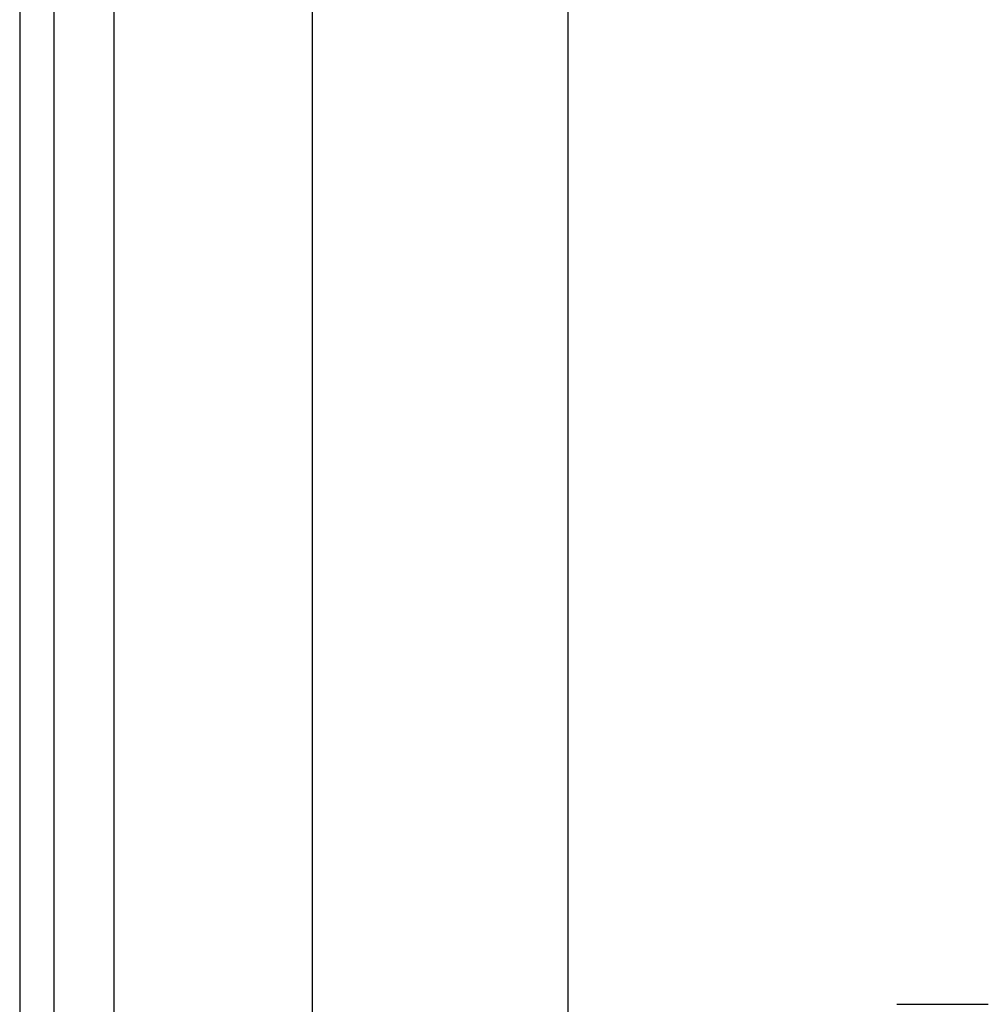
# Model space of a CAD drawing. Header units: inches. Extents: x 0 to 120, y -11 to 78.
# Tile 8 of 90: x 5.95 to 8.14, y 26.53 to 28.75. Entities that reach past the tile are written whole.
import ezdxf

# ---------------------------------------------------------------- set-up
doc = ezdxf.new("R2010")
doc.units = ezdxf.units.IN
doc.header["$LTSCALE"] = 7.213522
doc.header["$MEASUREMENT"] = 0
doc.layers.add('Visible Edges(ANSI)', color=7, linetype='Continuous', lineweight=25)
doc.layers.add('Visible Tangent Edges(ANSI)', color=7, linetype='Continuous', lineweight=25)

msp = doc.modelspace()

# ---------------------------------------------------------------- linework, layer by layer
at = {"layer": 'Visible Edges(ANSI)'}
for p, q in [((5.9466, 63.0103), (5.9466, 19.792)), ((6.0242, 19.792), (6.0242, 63.0103)), ((6.6085, 26.3644), (6.6085, 56.4379)), ((7.1851, 56.4379), (7.1851, 26.3644)), ((7.9286, 26.5271), (8.1354, 26.5271))]:
    msp.add_line(p, q, dxfattribs=at)
at = {"layer": 'Visible Tangent Edges(ANSI)'}
msp.add_line((6.1604, 19.792), (6.1604, 63.0103), dxfattribs=at)

doc.saveas('drawing.dxf')
